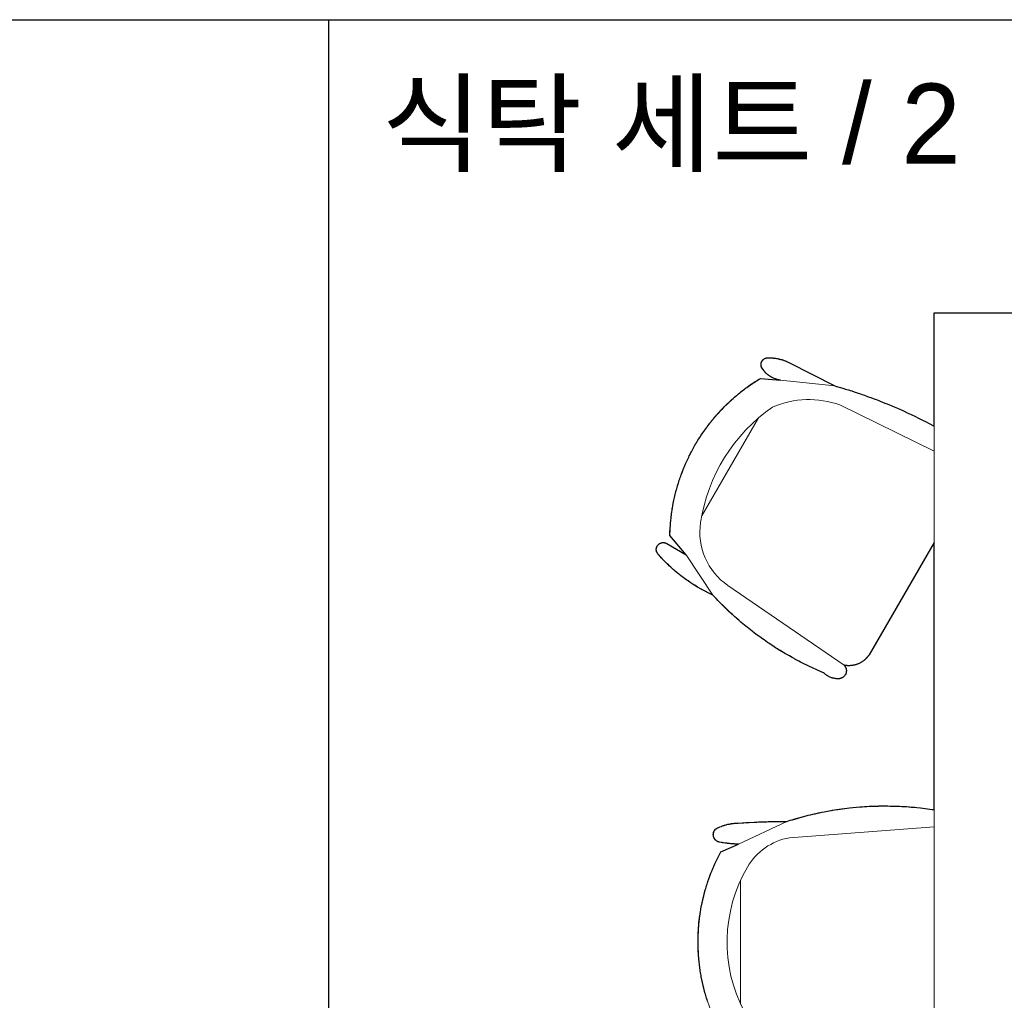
# Model space of a CAD drawing. Header units: millimetres. Extents: x 488786 to 747986, y 25193 to 95000.
# Tile 10 of 127: x 535120 to 536969, y 87039 to 88880. Entities that reach past the tile are written whole.
import ezdxf

# ---------------------------------------------------------------- set-up
doc = ezdxf.new("R2010")
doc.units = ezdxf.units.MM
for name, color, linetype in [('10. ETC', 251, 'Continuous'), ('13. TXT2', 43, 'Continuous'), ('6. FUR1', 181, 'Continuous')]:
    doc.layers.add(name, color=color, linetype=linetype)
doc.layers.add('7. FUR2', color=241, linetype='Continuous', lineweight=5)
doc.styles.add('YUHIHA_TEXT', font='Pretendard-Regular.ttf')

# ---------------------------------------------------------------- blocks, each defined once
blk = doc.blocks.new('YUHIHA_Furniture_DiningSet_6Seat_B_Plan')
at = {"layer": '6. FUR1'}
blk.add_lwpolyline([(1292.1, -1225.8), (1289.5, -1226.7), (1286.9, -1227.5), (1281.6, -1229.1), (1279, -1229.9), (1276.3, -1230.6), (1273.7, -1231.3), (1271, -1232.1), (1268.3, -1232.7), (1265.7, -1233.4), (1263, -1234), (1260.3, -1234.7), (1254.9, -1235.9), (1249.5, -1237), (1246.8, -1237.5), (1244.1, -1238), (1241.4, -1238.5), (1238.7, -1238.9), (1236, -1239.4), (1233.3, -1239.8), (1230.5, -1240.2), (1227.8, -1240.5), (1225.1, -1240.9), (1222.4, -1241.2), (1219.6, -1241.5), (1216.9, -1241.8), (1214.1, -1242.1), (1211.4, -1242.3), (1205.9, -1242.8), (1203.2, -1242.9), (1197.7, -1243.2), (1194.9, -1243.4), (1189.4, -1243.5), (1183.9, -1243.6), (1181.2, -1243.6), (1178.4, -1243.6), (1175.6, -1243.6), (1172.9, -1243.5), (1170.1, -1243.5), (1167.4, -1243.4), (1164.6, -1243.3), (1159.1, -1243), (1153.7, -1242.6), (1150.9, -1242.4), (1148.2, -1242.1), (1145.4, -1241.9), (1139.9, -1241.3), (1137.2, -1240.9), (1134.5, -1240.6), (1131.8, -1240.2), (1129, -1239.8), (1123.6, -1239), (1120.9, -1238.5), (1118.2, -1238.1), (1115.5, -1237.6), (1112.8, -1237), (1110.1, -1236.5), (1107.4, -1235.9), (1104.7, -1235.4), (1102, -1234.8), (1096.6, -1233.5), (1094, -1232.8), (1091.3, -1232.2), (1086, -1230.7), (1083.3, -1230), (1080.7, -1229.2), (1078, -1228.4), (1075.4, -1227.6), (1072.8, -1226.8), (1070.2, -1226), (1067.6, -1225.1), (1062.3, -1223.3), (1059.7, -1222.4), (1057.2, -1221.4), (1052, -1219.5), (1046.9, -1217.4), (1044.4, -1216.4), (1041.8, -1215.3), (1039.3, -1214.2), (1036.8, -1213.1), (1034.3, -1212), (1029.3, -1209.7), (1026.8, -1208.5), (1024.3, -1207.3), (1021.8, -1206.1), (1019.4, -1204.9), (1016.9, -1203.6), (1014.5, -1202.3), (1012.1, -1201), (997.6, -1167.6), (997.6, -1168.3), (997.4, -1172.2), (997.4, -1172.5), (997.3, -1174.1), (997.2, -1175.3), (997.2, -1175.6), (997.2, -1176.2), (997.2, -1176.5), (996.9, -1179.9), (996.9, -1180.2), (996.8, -1180.8), (996.8, -1181.1), (996.7, -1182.3), (996.5, -1183.8), (996.5, -1184.2), (996.1, -1188.1), (996, -1188.4), (995.9, -1189), (995.7, -1190.5), (995.7, -1190.8), (995.6, -1191.8), (995.5, -1192.4), (995, -1195.7), (994.9, -1196), (994.8, -1196.6), (994.8, -1196.9), (994.6, -1198.1), (994.5, -1198.7), (994.2, -1199.9), (993.6, -1203.5), (993.5, -1203.8), (993.4, -1204.4), (993, -1206.2), (992.9, -1206.5), (992.8, -1206.7), (992.5, -1207.3), (991.9, -1208.3), (991.5, -1208.8), (990.9, -1209.7), (990.1, -1210.5), (989.9, -1210.7), (989.1, -1211.5), (988.6, -1211.9), (988.2, -1212.1), (987.7, -1212.5), (987.1, -1212.9), (986.7, -1213.1), (986.1, -1213.4), (985.3, -1213.8), (984.9, -1214), (984.5, -1214.1), (983.6, -1214.4), (983.2, -1214.5), (982.3, -1214.7), (981.4, -1214.8), (980.5, -1214.9), (980.1, -1215), (979.7, -1215), (979, -1215), (978.3, -1214.9), (977.6, -1214.8), (976.8, -1214.7), (976.1, -1214.6), (975.2, -1214.3), (974.6, -1214.1), (974.2, -1214), (973.6, -1213.7), (973.2, -1213.5), (972.6, -1213.2), (972.4, -1213.1), (972, -1212.9), (971.8, -1212.8), (971.2, -1212.4), (970.7, -1212), (970, -1211.5), (969.6, -1211.2), (969.3, -1210.9), (969, -1210.6), (968.8, -1210.4), (968.5, -1209.8), (968.3, -1209.5), (968.2, -1209.2), (967.1, -1207.1), (966.4, -1205.5), (965.7, -1203.9), (965.3, -1203), (965.2, -1202.7), (964.3, -1200.5), (964.2, -1200.1), (964.1, -1199.8), (963.8, -1199.2), (963.7, -1198.9), (963.3, -1197.9), (962.8, -1196.3), (962.2, -1194.3), (962.1, -1194), (961.9, -1193.3), (961.1, -1190.7), (960.8, -1189.4), (960.3, -1187.4), (960.1, -1186.7), (959.7, -1184.4), (959.4, -1183), (959.4, -1182.7), (959.2, -1181.7), (959, -1180.7), (959, -1180.3), (958.9, -1179.7), (958.8, -1179.3), (958.7, -1178.6), (958.7, -1178.3), (958.5, -1177), (958.3, -1174.9), (958.2, -1173.9), (958.2, -1173.5), (958.1, -1171.5), (958, -1171.1), (958, -1170.8), (958, -1169.8), (958, -1169.4), (958, -1169.1), (957.9, -1168.4), (957.4, -1160.5), (957.4, -1159.8), (957.3, -1157.7), (957.1, -1154.1), (956.8, -1150.5), (956.7, -1148.4), (956.7, -1147.7), (956.2, -1138.3), (956.2, -1137.6), (956, -1133.3), (955.9, -1130.4), (955.9, -1129), (955.8, -1128.3), (955.8, -1126.9), (955.7, -1126.1), (955.7, -1123.3), (955.6, -1122.6), (955.5, -1118.2), (955.5, -1117.5), (955.4, -1114.7), (955.3, -1111.8), (955.3, -1110.4), (955.2, -1107.5), (955.1, -1103.9), (955.1, -1103.2), (954.9, -1092.4), (954.9, -1089.5), (954.9, -1088.1), (954.9, -1085.3), (954.8, -1081.7), (954.8, -1080.9), (954.8, -1077.4), (954.8, -1076.6), (952.8, -1070.4), (951.6, -1066.2), (950.3, -1062), (949.1, -1057.8), (947.9, -1053.6), (946.7, -1049.4), (945.6, -1045.1), (945, -1043), (944.5, -1040.9), (943.4, -1036.7), (942.4, -1032.4), (941.4, -1028.2), (940.4, -1023.9), (939.5, -1019.6), (939, -1017.5), (938.5, -1015.3), (937.7, -1011.1), (936.8, -1006.8), (935.6, -1000.3), (934.4, -993.9), (933.4, -987.4), (932.4, -980.9), (931.7, -976.6), (931.1, -972.2), (930.6, -967.9), (930, -963.6), (929.5, -959.2), (928.8, -952.7), (928.2, -946.1), (927.6, -939.6), (927.3, -935.2), (927, -930.9), (926.7, -926.5), (926.5, -922.1), (926.4, -920), (926.2, -915.6), (926.1, -913.4), (926, -909), (925.9, -904.6), (925.8, -900.3), (925.8, -895.9), (925.8, -891.5), (925.8, -887.1), (925.9, -882.8), (925.9, -878.4), (926.1, -874), (926.2, -869.6), (926.4, -865.3), (926.6, -860.9), (927, -854.4), (927.4, -847.8), (927.8, -843.4), (928.2, -839.1), (928.3, -836.9), (928.8, -832.5), (929.5, -826), (930, -821.7), (930.5, -817.3), (931.1, -813), (931.6, -808.7), (932.3, -804.3), (932.6, -802.2), (932.9, -800), (431.2, -800), (642, -922.2), (642.7, -922.6), (643.7, -923.4), (644.7, -924.1), (645.4, -924.7), (646.1, -925.2), (647.3, -926.3), (648.3, -927.2), (648.6, -927.5), (649.8, -928.7), (650.7, -929.6), (650.9, -929.9), (651.8, -930.9), (652, -931.2), (652.3, -931.6), (653.1, -932.6), (653.6, -933.2), (654.3, -934.3), (654.8, -935), (655.3, -935.7), (655.7, -936.4), (656.2, -937.1), (657, -938.6), (657.6, -939.7), (658.2, -940.9), (658.3, -941.3), (658.9, -942.4), (659.2, -943.2), (659.6, -944.4), (659.9, -945.2), (660.3, -946.4), (660.7, -947.6), (660.9, -948.4), (661.3, -949.7), (661.6, -951.3), (661.8, -952.2), (662, -953.4), (662.2, -955.1), (662.4, -956.4), (662.4, -957.2), (662.5, -958.5), (662.5, -959.8), (662.5, -961), (662.5, -961.5), (662.5, -962.3), (662.4, -963.6), (662.3, -964.8), (662.2, -966.1), (662, -967.4), (661.8, -968.6), (661.6, -969.5), (661.8, -969.3), (662.4, -968.7), (662.8, -968.4), (663.2, -968.1), (663.7, -967.8), (664.1, -967.5), (664.8, -967), (665.7, -966.5), (666.2, -966.3), (666.9, -966), (667.2, -965.9), (667.9, -965.7), (668.7, -965.5), (669.2, -965.4), (670, -965.2), (670.8, -965.1), (671, -965.1), (671.8, -965.1), (672.6, -965.1), (672.9, -965.1), (673.7, -965.2), (674.2, -965.2), (675.3, -965.4), (675.8, -965.5), (676.5, -965.7), (677.3, -966), (678.3, -966.4), (679, -966.7), (679.5, -967), (679.9, -967.3), (680.6, -967.7), (681.2, -968.2), (681.6, -968.5), (682.2, -969), (682.4, -969.2), (683, -969.8), (683.7, -970.6), (684, -971), (684.1, -971.2), (684.3, -971.4), (684.6, -971.9), (685, -972.5), (685.1, -972.8), (685.4, -973.2), (685.6, -973.7), (685.8, -974.2), (686.2, -975.2), (686.4, -976), (686.6, -976.5), (686.8, -977.5), (686.9, -978.3), (686.9, -978.8), (687, -980.3), (687, -980.8), (687, -982), (687, -982.5), (686.9, -983.3), (686.9, -984.2), (686.8, -985.5), (686.7, -985.9), (686.5, -987.2), (686.5, -987.6), (686.2, -988.9), (686.2, -989.1), (686.1, -989.3), (685.8, -990.5), (685.7, -991), (685.6, -991.5), (685.5, -991.7), (685.4, -992), (685.3, -992.4), (685.1, -992.9), (684.7, -994), (684.6, -994.5), (684, -995.9), (683.9, -996.1), (683.8, -996.3), (683.3, -997.4), (683.1, -997.9), (682.4, -999.2), (681.8, -1000.3), (681.2, -1001.1), (680.7, -1001.9), (679.8, -1003.1), (678.9, -1004.3), (678.3, -1005), (677.5, -1006), (677, -1006.5), (676.1, -1007.4), (674.6, -1011.1), (673, -1014.8), (672.2, -1016.6), (670.6, -1020.3), (669.8, -1022.1), (667.3, -1027.6), (665.6, -1031.2), (664.7, -1033), (663, -1036.6), (660.3, -1042.1), (659.4, -1043.8), (657.6, -1047.4), (655.8, -1051), (654, -1054.6), (652.1, -1058.1), (650.2, -1061.6), (649.2, -1063.4), (647.3, -1066.9), (644.3, -1072.2), (642.3, -1075.6), (640.3, -1079.1), (639.3, -1080.8), (637.2, -1084.3), (636.2, -1086), (634.1, -1089.4), (633.1, -1091.1), (630.9, -1094.5), (628.8, -1097.9), (625.5, -1103), (623.3, -1106.3), (621.1, -1109.7), (618.9, -1113), (616.6, -1116.3), (614.3, -1119.6), (612, -1122.9), (608.5, -1127.8), (607.3, -1129.4), (603.7, -1134.2), (601.3, -1137.4), (597.7, -1142.2), (595.2, -1145.4), (592.7, -1148.5), (590.2, -1151.6), (588.9, -1153.2), (586.4, -1156.3), (583.8, -1159.4), (581.3, -1162.5), (580, -1164), (577.3, -1167), (573.4, -1171.6), (570.7, -1174.6), (566.7, -1179), (564, -1182), (561.3, -1184.9), (557.1, -1189.3), (555.7, -1190.7), (551.5, -1195.1), (548.7, -1197.9), (545.9, -1200.8), (543, -1203.6), (540.1, -1206.4), (537.2, -1209.1), (532.9, -1213.3), (529.9, -1216), (528.2, -1219.6), (526.9, -1222.4), (524.6, -1226.9), (524.2, -1227.8), (523.2, -1229.6), (522.8, -1230.5), (520.9, -1234), (519.9, -1235.8), (518.9, -1237.6), (517.4, -1240.2), (516.9, -1241.1), (516.4, -1242), (514.9, -1244.6), (513.3, -1247.2), (511.7, -1249.8), (511.2, -1250.6), (510.1, -1252.3), (509.6, -1253.2), (508.5, -1254.9), (506.2, -1258.3), (503.4, -1262.4), (501.7, -1264.9), (498.7, -1269), (496.3, -1272.3), (495.1, -1273.9), (493.2, -1276.3), (492, -1277.9), (490.7, -1279.4), (488.2, -1282.6), (487.6, -1283.4), (485.6, -1285.7), (484.3, -1287.2), (481.7, -1290.3), (477.6, -1294.8), (474.9, -1297.8), (473.5, -1299.2), (471.4, -1301.4), (468.6, -1304.3), (466.4, -1306.5), (465, -1307.9), (461.3, -1311.4), (460.6, -1312), (459.8, -1312.7), (457.6, -1314.8), (455.4, -1316.8), (454.6, -1317.5), (453.8, -1318.2), (453.1, -1318.8), (452.7, -1319.2), (452, -1319.7), (451.7, -1319.9), (451, -1320.3), (450.5, -1320.6), (449.7, -1321), (449.2, -1321.2), (448.6, -1321.4), (448.4, -1321.5), (447.8, -1321.6), (447.5, -1321.7), (446.7, -1321.9), (445.8, -1322), (445.3, -1322.1), (445, -1322.1), (444.1, -1322.1), (443.8, -1322.1), (443, -1322), (442.4, -1321.9), (441.8, -1321.8), (441, -1321.6), (440.4, -1321.4), (440.2, -1321.3), (439.6, -1321.1), (439.1, -1320.9), (438.6, -1320.7), (437.8, -1320.2), (437.3, -1319.9), (436.6, -1319.4), (436, -1318.9), (435.1, -1318.1), (434.5, -1317.5), (434.2, -1317), (433.8, -1316.6), (433.4, -1315.8), (432.9, -1315.1), (432.6, -1314.3), (432.3, -1313.8), (432.1, -1313.2), (432, -1312.7), (431.8, -1311.9), (431.6, -1311.3), (431.6, -1311), (431.5, -1310.1), (431.5, -1309.6), (431.5, -1309), (431.5, -1308.1), (431.5, -1307.6), (431.6, -1307), (431.7, -1306.7), (431.8, -1306.1), (431.9, -1305.6), (432.2, -1304.8), (432.5, -1304), (432.7, -1303.4), (432.8, -1303.2), (433.3, -1302.4), (454.7, -1266), (418, -1296.5), (415.2, -1296.5), (412.5, -1296.4), (409.7, -1296.3), (406.9, -1296.2), (404.2, -1296), (398.6, -1295.6), (395.9, -1295.4), (390.3, -1294.9), (384.8, -1294.3), (382.1, -1294), (379.3, -1293.7), (376.6, -1293.3), (373.8, -1292.9), (371.1, -1292.5), (368.3, -1292), (365.6, -1291.6), (362.9, -1291.1), (357.4, -1290.1), (354.7, -1289.6), (352, -1289), (349.3, -1288.4), (346.6, -1287.8), (341.2, -1286.5), (338.5, -1285.9), (333.1, -1284.5), (330.4, -1283.7), (327.8, -1283), (325.1, -1282.2), (322.5, -1281.4), (319.8, -1280.6), (317.2, -1279.7), (314.5, -1278.9), (311.9, -1278), (309.3, -1277.1), (306.7, -1276.2), (304, -1275.3), (301.4, -1274.3), (298.8, -1273.3), (296.3, -1272.3), (291.1, -1270.2), (288.5, -1269.2), (283.5, -1267), (280.9, -1265.9), (278.4, -1264.7), (275.9, -1263.6), (273.4, -1262.4), (270.9, -1261.2), (268.4, -1260), (265.9, -1258.7), (263.4, -1257.5), (261, -1256.2), (258.5, -1254.9), (256.1, -1253.6), (253.7, -1252.2), (251.2, -1250.9), (248.8, -1249.5), (246.4, -1248.1), (244, -1246.7), (241.7, -1245.3), (239.3, -1243.8), (237, -1242.3), (234.6, -1240.8), (232.3, -1239.3), (230, -1237.8), (227.7, -1236.3), (225.4, -1234.7), (223.1, -1233.1), (220.8, -1231.5), (218.6, -1229.9), (216.3, -1228.3), (214.1, -1226.6), (211.9, -1225), (209.7, -1223.3), (207.5, -1221.6), (205.3, -1219.9), (203.1, -1218.1), (201, -1216.4), (198.9, -1214.6), (196.7, -1212.8), (194.6, -1211), (192.5, -1209.2), (190.5, -1207.4), (188.4, -1205.5), (186.4, -1203.6), (184.3, -1201.8), (182.3, -1199.9), (180.3, -1197.9), (178.3, -1196), (176.3, -1194.1), (174.4, -1192.1), (170.5, -1188.1), (168.6, -1186.1), (166.7, -1184.1), (164.8, -1182), (162.9, -1180), (161.1, -1177.9), (159.3, -1175.9), (157.5, -1173.8), (155.7, -1171.6), (153.9, -1169.5), (152.1, -1167.4), (150.4, -1165.2), (148.6, -1163.1), (146.9, -1160.9), (143.6, -1156.5), (141.9, -1154.3), (140.2, -1152), (138.6, -1149.8), (137, -1147.5), (135.4, -1145.2), (133.8, -1143), (132.3, -1140.7), (130.7, -1138.4), (129.2, -1136), (127.7, -1133.7), (124.8, -1129), (123.3, -1126.6), (126.5, -1088.8), (126.4, -1089.5), (126.3, -1090.1), (126, -1091.8), (125.7, -1093.4), (125.3, -1095), (124.8, -1096.6), (124.7, -1096.9), (124.6, -1097.2), (124.4, -1097.9), (124.3, -1098.2), (124.2, -1098.5), (124, -1099.1), (123.4, -1100.7), (122.9, -1101.9), (122.3, -1103.1), (121.7, -1104.3), (121.3, -1105.2), (120.6, -1106.4), (120.4, -1106.6), (120.3, -1106.9), (119.8, -1107.8), (119.6, -1108.1), (119.2, -1108.6), (118.7, -1109.5), (117.9, -1110.6), (117.3, -1111.4), (116.7, -1112.2), (115.7, -1113.5), (114.8, -1114.5), (114.4, -1115), (113.9, -1115.4), (113, -1116.4), (112.1, -1117.3), (111.1, -1118.2), (110.1, -1119.1), (109.1, -1120), (107.8, -1121), (107, -1121.6), (105.9, -1122.4), (104.8, -1123.1), (104, -1123.6), (103.5, -1123.9), (102.7, -1124.2), (102, -1124.6), (101.4, -1124.8), (100.8, -1125), (100.6, -1125), (99.9, -1125.1), (99.1, -1125.3), (98.5, -1125.4), (97.9, -1125.4), (97, -1125.4), (96.4, -1125.4), (95.6, -1125.3), (95.1, -1125.2), (94.5, -1125.1), (93.7, -1124.8), (92.9, -1124.6), (92.1, -1124.3), (91.4, -1123.9), (90.8, -1123.6), (90.7, -1123.5), (90.5, -1123.4), (90, -1123), (89.3, -1122.5), (88.7, -1121.9), (88.4, -1121.6), (88.1, -1121.3), (87.5, -1120.7), (87.3, -1120.4), (86.9, -1119.9), (86.5, -1119.3), (86.1, -1118.6), (85.8, -1117.9), (85.5, -1117.3), (85.4, -1116.9), (85.2, -1116.5), (85.2, -1116.3), (85.1, -1116.1), (85.1, -1115.9), (85, -1115.7), (84.9, -1115.1), (84.8, -1114.4), (84.7, -1113.6), (84.6, -1113), (84.6, -1112.6), (84.6, -1112), (84.6, -1111.3), (84.6, -1111), (84.6, -1109), (84.7, -1107.1), (84.7, -1106.7), (84.7, -1106.1), (84.8, -1105.4), (84.8, -1105.1), (84.8, -1104.1), (84.9, -1103.8), (84.9, -1103.1), (85, -1102.5), (85, -1102.2), (85.1, -1101.2), (85.2, -1100.9), (85.2, -1100.2), (85.3, -1099.6), (85.6, -1097.9), (85.8, -1096.6), (86, -1095.3), (86.1, -1094.7), (86.4, -1093.4), (86.6, -1092.1), (86.9, -1091.2), (86.9, -1090.8), (87.5, -1088.6), (88, -1087), (88, -1086.7), (88.1, -1086.4), (88.4, -1085.5), (88.6, -1084.8), (88.7, -1084.5), (89.2, -1083), (89.4, -1082.7), (89.7, -1081.8), (90.3, -1080.2), (90.4, -1079.9), (90.6, -1079.3), (91, -1078.4), (91.4, -1077.5), (91.5, -1077.2), (92, -1076), (92.9, -1074.2), (93.4, -1073), (137.4, -986.7), (138.2, -983.7), (140.4, -976.1), (142.3, -970.1), (142.7, -968.5), (143.2, -967), (144.1, -964), (145, -961), (145.5, -959.5), (146, -958), (146.9, -955), (148.4, -950.5), (150.9, -943), (152.4, -938.5), (153.4, -935.5), (155, -931.1), (155.5, -929.6), (156.6, -926.6), (158.2, -922.2), (159.3, -919.2), (160.9, -914.8), (163.7, -907.4), (164.8, -904.4), (166, -901.5), (167.7, -897.1), (169.5, -892.7), (170.1, -891.3), (171.3, -888.3), (173.1, -884), (174.3, -881), (176.8, -875.2), (179.3, -869.4), (181.8, -863.7), (183.7, -859.3), (185, -856.5), (187.7, -850.7), (189, -847.9), (191.7, -842.2), (194.4, -836.5), (197.9, -829.4), (201.4, -822.4), (205, -815.3), (207.2, -811.1), (208, -809.7), (208.7, -808.3), (211.7, -802.8), (213.2, -800), (0, -800), (0, 0)], dxfattribs=at)
at = {"layer": '7. FUR2'}
for p, q in [((213.2, -800), (431.2, -800)), ((932.9, -800), (1431.5, -800)), ((137.4, -986.7), (126.5, -1088.8)), ((954.8, -1076.6), (997.6, -1167.6)), ((381.1, -1236.6), (197.4, -1130)), ((1298, -1163.6), (1064.8, -1163.6)), ((529.9, -1216), (454.7, -1266))]:
    blk.add_line(p, q, dxfattribs=at)
for points in [[(0, 0), (0, -800), (213.2, -800, 0.055547), (137.4, -986.7), (93.7, -1072.4, 0.125675), (84.6, -1113, 0.579365), (104.2, -1123.5, 0.223442), (126.5, -1088.8), (123.3, -1126.6, 0.257242), (418, -1296.5), (454.7, -1266), (433.3, -1302.4, 0.852073), (453.1, -1318.8, 0.105035), (529.9, -1216, 0.108061), (676.1, -1007.4, 0.218439), (686.9, -978.8, 0.645275), (661.6, -969.5, 0.304913), (642, -922.2), (431.2, -800), (932.9, -800, 0.117383), (954.8, -1076.6, 0.016472), (957.9, -1168.4, 0.115493), (968.8, -1210.4, 0.522124), (992.9, -1206.5, 0.047385), (997.6, -1167.6), (1012.1, -1201, 0.252543), (1350.2, -1200.8)], [(661.6, -969.5), (511.8, -1187.8, -0.287711), (394, -1238.9, -0.20566), (177.1, -1103.8, -0.190389), (173.2, -977.2), (259.6, -800)], [(1398.9, -800), (1376.9, -1057.8, -0.256783), (1311.8, -1156.8, -0.25969), (1040.4, -1150.9, -0.21897), (985.5, -1072.2), (965.3, -800)]]:
    blk.add_lwpolyline(points, format="xyb", dxfattribs=at)

msp = doc.modelspace()

# ---------------------------------------------------------------- linework, layer by layer
at = {"layer": '10. ETC'}
for p, q in [((532700, 88879.9), (541700, 88879.9)), ((535700, 88879.9), (535700, 85198.7))]:
    msp.add_line(p, q, dxfattribs=at)

# ---------------------------------------------------------------- block references
at = {"rotation": 270}
msp.add_blockref('YUHIHA_Furniture_DiningSet_6Seat_B_Plan', (537637.7, 88329.9), dxfattribs=at)

# ---------------------------------------------------------------- texts
at = {"layer": '13. TXT2', "color": 7, "insert": (535800, 88759.9), "char_height": 150, "width": 2800, "attachment_point": 1, "style": 'YUHIHA_TEXT'}
msp.add_mtext('식탁 세트 / 2', dxfattribs=at)

doc.saveas('drawing.dxf')
